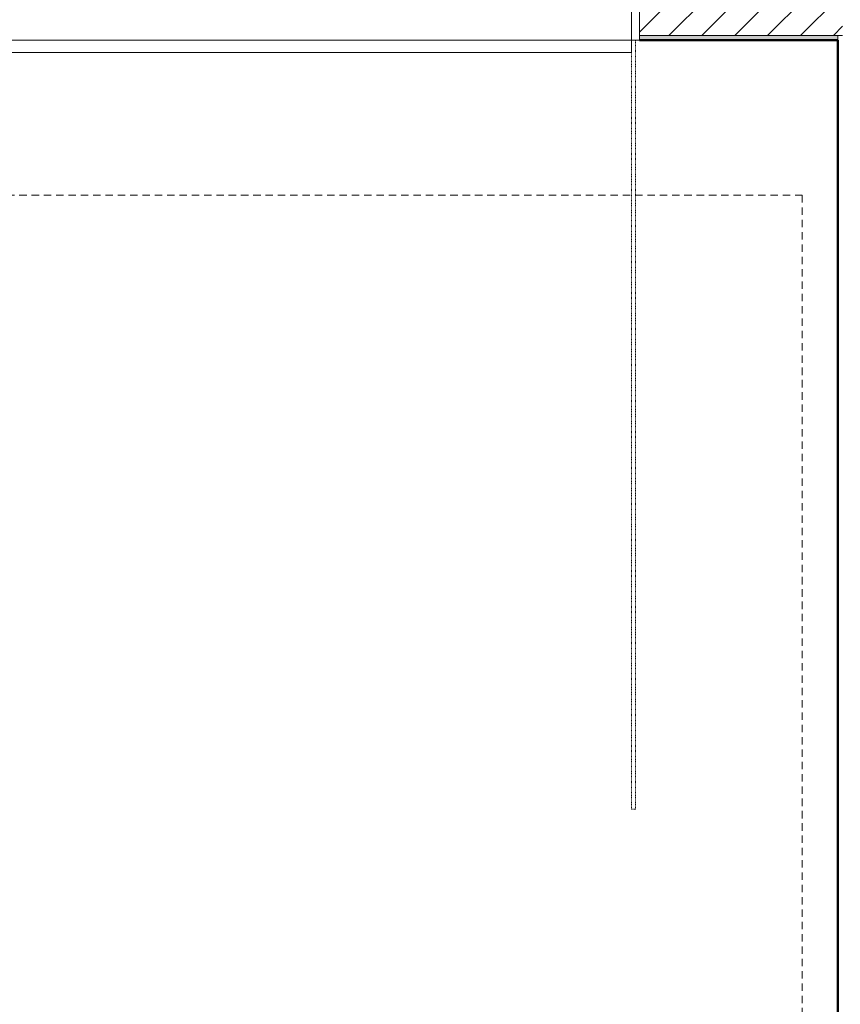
# Model space of a CAD drawing. Header units: millimetres. Extents: x -175722 to -110961, y 52375 to 104640.
# Tile 115 of 146: x -155373 to -155108, y 80960 to 81278. Entities that reach past the tile are written whole.
import ezdxf

# ---------------------------------------------------------------- set-up
doc = ezdxf.new("R2010")
doc.units = ezdxf.units.MM
doc.linetypes.add('Nadwieszenie', pattern=[3.9688, 2.3813, -1.5875])
doc.linetypes.add('Przerywana gęsta', pattern=[4, 2, -2])
for name, color, linetype, lineweight in [('A-DOOR', 31, 'Continuous', 5), ('A-DOOR-FRAM', 31, 'Continuous', 18), ('A-DOOR-HDLN', 31, 'Przerywana gęsta', 18), ('A-FLOR-OVHD', 1, 'Nadwieszenie', 5), ('A-WALL', 113, 'Continuous', 5), ('A-WALL-PATT', 111, 'Continuous', 50)]:
    doc.layers.add(name, color=color, linetype=linetype, lineweight=lineweight)

# ---------------------------------------------------------------- blocks, each defined once
blk = doc.blocks.new('Drzwi-garażowe-wypukłe - 500x230-2384242-PARTER')
at = {"layer": 'A-DOOR', "lineweight": 18}
for p, q in [((2250, -233.175), (-2250, -233.175)), ((2250, -273.175), (2250, -233.175)), ((-2250, -273.175), (2250, -273.175))]:
    blk.add_line(p, q, dxfattribs=at)
at = {"layer": 'A-DOOR-FRAM'}
for p, q in [((2250, 226.825), (2250, -233.175)), ((2275, -233.175), (2275, 226.825)), ((2250, -233.175), (2275, -233.175))]:
    blk.add_line(p, q, dxfattribs=at)
at = {"layer": 'A-DOOR-HDLN'}
for p, q in [((2262.7, -233.175), (2262.7, -2711.575)), ((2250, -273.175), (2250, -2711.575)), ((2262.7, -2711.575), (2250, -2711.575))]:
    blk.add_line(p, q, dxfattribs=at)
blk = doc.blocks.new('1')
at = {"layer": 'A-WALL-PATT', "lineweight": 5}
h = blk.add_hatch(dxfattribs=at)
h.set_pattern_fill('FP_3', color=256, scale=0.1, style=0, pattern_type=2)
h.set_pattern_definition([(45, (-124135.7194, 82209.603), (-5.3033009, 5.3033009), [])])
h.paths.add_polyline_path([(-151024.65, 86464.75), (-150959.15, 86464.75), (-150959.15, 86488.75), (-151024.65, 86488.75)])
h.paths.add_polyline_path([(-150333.65, 86464.75), (-150332.15, 86464.75), (-150332.15, 86488.75), (-150793.65, 86488.75), (-150793.65, 86464.75), (-150548.05, 86464.75)])
h.paths.add_polyline_path([(-152119.15, 86464.75), (-152074.65, 86464.75), (-152074.65, 86488.75), (-152119.15, 86488.75), (-152119.15, 86471.09)])
h.paths.add_polyline_path([(-151479.65, 86464.75), (-151479.65, 86488.75), (-151534.65, 86488.75), (-151534.65, 86464.75)])
h.paths.add_polyline_path([(-150923.65, 86464.75), (-150923.65, 86488.75), (-150935.15, 86488.75), (-150935.15, 86464.75), (-150933.65, 86464.75)])
h.paths.add_polyline_path([(-151619.65, 86464.75), (-151559.65, 86464.75), (-151559.65, 86488.75), (-151619.65, 86488.75)])
h = blk.add_hatch(dxfattribs=at)
h.set_pattern_fill('FP_1', color=256, scale=0.1, style=0, pattern_type=2)
h.set_pattern_definition([(37.5, (-124135.7194, 82209.6026), (-0.2031655, 6.2155416), [0.1676, -4.7356, 0.1676, -5.3162, -5.2419]), (37.5, (-124135.7194, 82209.6026), (-0.2031655, 6.2155416), [-10.3871, 0.1676, -5.0743]), (7.5, (-124135.719, 82209.603), (5.7089758, 9.103654), [0.1676, -2.4775, 0.1676, -4.2517, -1.6935]), (7.5, (-124135.719, 82209.603), (5.7089758, 9.103654), [-7.0645, 0.1676, -1.5259]), (327.5, (-124139.687, 82209.6026), (10.0456335, 0.0182419), [0.1676, -1.4453, 0.1676, -5.6388, -7.5806]), (327.5, (-124139.687, 82209.6026), (10.0456335, 0.0182419), [-7.4193, 0.1676, -7.413]), (317.5, (-124139.687, 82209.603), (9.697195, 2.831187), [0.1676, -0.6388, 0.1676, -3.6388, -4.3548]), (317.5, (-124139.687, 82209.603), (9.697195, 2.831187), [-4.6129, 0.1676, -4.1872])])
h.paths.add_polyline_path([(-150548.05, 86463.25), (-150333.65, 86463.25), (-150333.65, 86464.75), (-150793.65, 86464.75), (-150793.65, 86463.25)])
h.paths.add_polyline_path([(-152074.65, 86463.25), (-152074.65, 86464.75), (-152119.15, 86464.75), (-152119.15, 86463.25)])
h.paths.add_polyline_path([(-151479.65, 86463.25), (-151479.65, 86464.75), (-151534.65, 86464.75), (-151534.65, 86463.25)])
h.paths.add_polyline_path([(-150923.65, 86463.25), (-150923.65, 86464.75), (-150933.65, 86464.75), (-150933.65, 86463.25)])
h.paths.add_polyline_path([(-151619.65, 86463.25), (-151559.65, 86463.25), (-151559.65, 86464.75), (-151619.65, 86464.75)])
h.paths.add_polyline_path([(-151024.65, 86463.25), (-150960.65, 86463.25), (-150960.65, 86464.75), (-151024.65, 86464.75)])
at = {"layer": 'A-FLOR-OVHD'}
for p, q in [((-151522.15, 86413.25), (-150972.15, 86413.25)), ((-150972.15, 86413.25), (-150972.15, 85213.25))]:
    blk.add_line(p, q, dxfattribs=at)
at = {"layer": 'A-WALL'}
for p, q in [((-151024.65, 86464.75), (-150959.15, 86464.75)), ((-150960.65, 86464.75), (-150960.65, 86463.25))]:
    blk.add_line(p, q, dxfattribs=at)
at = {"layer": 'A-WALL', "lineweight": 50}
for p, q in [((-151024.65, 86463.25), (-150960.65, 86463.25)), ((-150960.65, 86463.25), (-150960.65, 85865.38))]:
    blk.add_line(p, q, dxfattribs=at)
at = {"layer": 'A-DOOR', "xscale": 0.1, "yscale": 0.1, "zscale": 0.1}
blk.add_blockref('Drzwi-garażowe-wypukłe - 500x230-2384242-PARTER', (-151252.15, 86486.56), dxfattribs=at)

msp = doc.modelspace()

# ---------------------------------------------------------------- block references
msp.add_blockref('1', (-4148.58187, -5192.22609))

doc.saveas('drawing.dxf')
